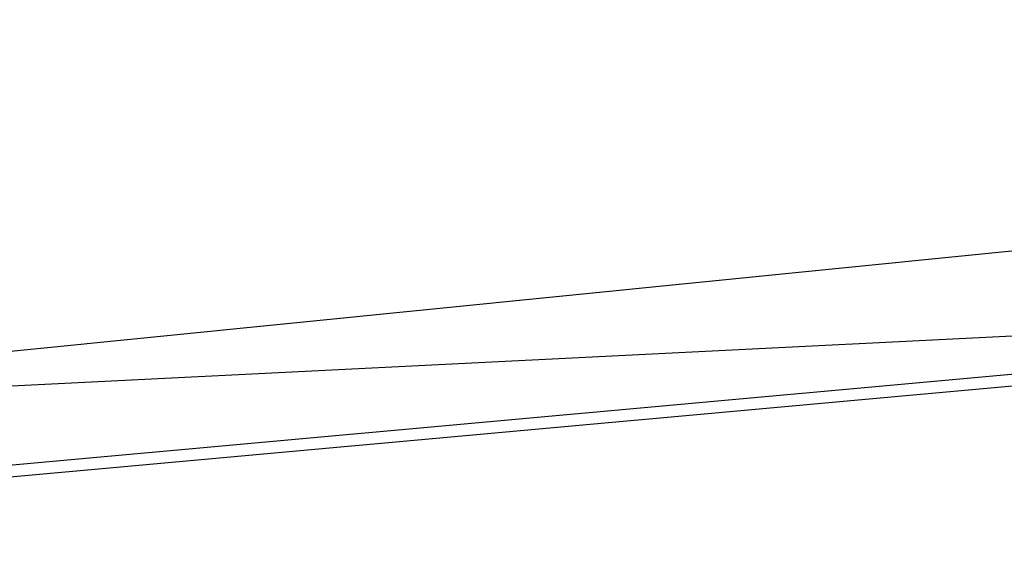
# Model space of a CAD drawing. Header units: feet. Extents: x -79 to 198, y -22 to 181.
# Tile 157 of 256: x 72.0845 to 72.1858, y 16.2989 to 16.3536. Entities that reach past the tile are written whole.
import ezdxf

# ---------------------------------------------------------------- set-up
doc = ezdxf.new("R2010")
doc.units = ezdxf.units.FT
doc.layers.add('A-LINEA', color=7, linetype='CONTINUOUS')

msp = doc.modelspace()

# ---------------------------------------------------------------- linework, layer by layer
at = {"layer": 'A-LINEA'}
for points in [[(72.2133, 16.8978), (71.9333, 16.8711), (71.9733, 16.2978), (72.2667, 16.3244), (72.2133, 16.8978)], [(71.9333, 16.8711), (71.9867, 16.2978), (72.28, 16.3244), (72.2133, 16.8978), (71.9333, 16.8711), (72.2133, 16.8844), (72.2667, 16.3378), (72, 16.3111), (71.9333, 16.8711)], [(72.2133, 16.8978), (71.9333, 16.8711), (71.9733, 16.2978), (72.2667, 16.3244), (72.2133, 16.8978)], [(71.9333, 16.8711), (71.9867, 16.2978), (72.28, 16.3244), (72.2133, 16.8978), (71.9333, 16.8711), (72.2133, 16.8844), (72.2667, 16.3378), (72, 16.3111), (71.9333, 16.8711)], [(72.2133, 16.8844), (71.9333, 16.8711), (71.9867, 16.3111), (72.2533, 16.3244), (72.2133, 16.8844)], [(72.2133, 16.8844), (71.9333, 16.8711), (71.9867, 16.3111), (72.2533, 16.3244), (72.2133, 16.8844)]]:
    msp.add_lwpolyline(points, dxfattribs=at)

doc.saveas('drawing.dxf')
